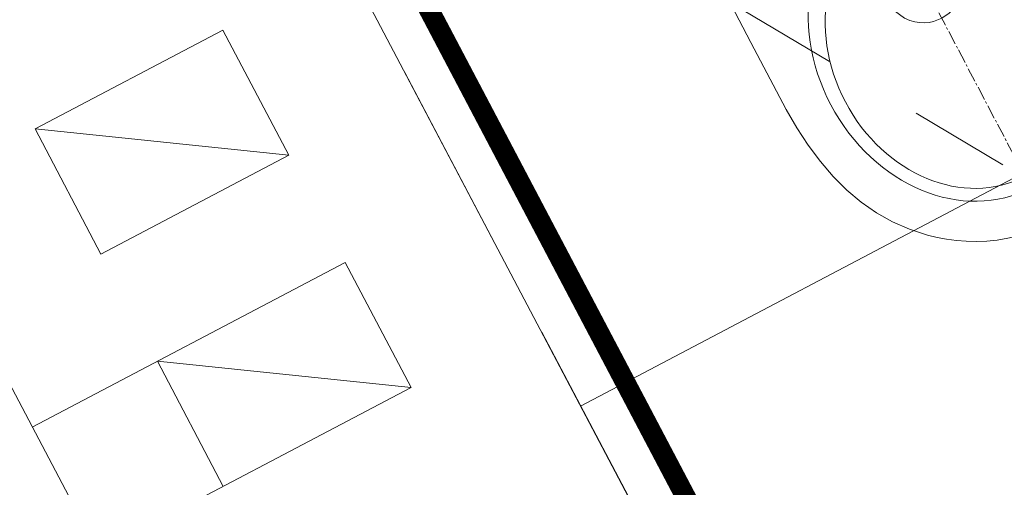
# Model space of a CAD drawing. Header units: metres. Extents: x 7408630 to 7411134, y 5569633 to 5570339.
# Tile 43 of 76: x 7410489.717 to 7410490.691, y 5569903.347 to 5569903.81. Entities that reach past the tile are written whole.
import ezdxf
from ezdxf.enums import TextEntityAlignment as Align

# ---------------------------------------------------------------- set-up
doc = ezdxf.new("R2010")
doc.units = ezdxf.units.M
doc.header["$MEASUREMENT"] = 0
doc.linetypes.add('HIDDEN', pattern=[9.524999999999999, 6.35, -3.175])
doc.linetypes.add('HIDDEN2', pattern=[4.762499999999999, 3.175, -1.5875])
doc.layers.add('0-wypos-sanitarne', color=1, linetype='Continuous')
for name, color, linetype, lineweight in [('1_POSADZKA PODZIAŁY', 151, 'Continuous', 0), ('1_POSADZKI COKOŁY', 170, 'Continuous', 0), ('Istn-sciany', 3, 'Continuous', 20), ('Istn-went', 5, 'Continuous', 13), ('Istn-widok', 1, 'Continuous', 15), ('OPIS POM NOWE', 140, 'Continuous', 5), ('Opis_pom', 9, 'Continuous', 18)]:
    doc.layers.add(name, color=color, linetype=linetype, lineweight=lineweight)
doc.layers.add('Wyburzenia', color=7, linetype='Continuous', lineweight=13, true_color=0xb0b0b0)
doc.styles.add('ARIAL', font='tahoma.ttf')

# ---------------------------------------------------------------- blocks, each defined once
blk = doc.blocks.new('A$C6ce7c513')
at = {"lineweight": 0}
for points in [[(-0.1754760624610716, -0.0004892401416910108), (-0.1764615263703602, -0.04093882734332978), (-0.1772023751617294, -0.08064406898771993), (-0.1776951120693, -0.1198565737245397), (-0.1779397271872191, -0.1583317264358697), (-0.1781878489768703, -0.2340449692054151), (-0.1781878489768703, -0.3090208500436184), (-0.1774470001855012, -0.3302293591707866), (-0.1754760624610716, -0.3507005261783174), (-0.1725161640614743, -0.3704308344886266), (-0.1680745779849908, -0.3894202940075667), (-0.1624028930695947, -0.4076724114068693), (-0.1552530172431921, -0.4249355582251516), (-0.1468660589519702, -0.4412132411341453), (-0.1370009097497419, -0.4567500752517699), (-0.1254094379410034, -0.4710533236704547), (-0.1123397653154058, -0.4843711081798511), (-0.1051863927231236, -0.4907836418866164), (-0.09778839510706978, -0.4967034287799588), (-0.08964955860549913, -0.5023751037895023), (-0.0812626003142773, -0.507554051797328), (-0.07238641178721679, -0.512488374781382), (-0.0632586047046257, -0.5169264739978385), (-0.05364156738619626, -0.5208718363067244), (-0.04352829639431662, -0.5240798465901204), (-0.03317040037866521, -0.5267916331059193), (-0.02256789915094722, -0.5287660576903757), (-0.01146915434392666, -0.5299996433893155), (-0.0001223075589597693, -0.5304923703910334), (0.01146916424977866, -0.5299996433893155), (0.02256789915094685, -0.5287660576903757), (0.03317041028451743, -0.5267916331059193), (0.04352829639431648, -0.5240798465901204), (0.0536415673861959, -0.5208718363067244), (0.06325861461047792, -0.5169264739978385), (0.07238641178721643, -0.512488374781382), (0.08126261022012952, -0.507554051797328), (0.08964955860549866, -0.5023751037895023), (0.09778840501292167, -0.4967034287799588), (0.1051863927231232, -0.4907836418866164), (0.1123397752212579, -0.4843711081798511), (0.125409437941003, -0.4710533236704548), (0.1370009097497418, -0.45675007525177), (0.1468660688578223, -0.4412132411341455), (0.1552530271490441, -0.4249355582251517), (0.1624029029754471, -0.4076724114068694), (0.1680745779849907, -0.3894202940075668), (0.1722680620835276, -0.3704308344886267), (0.1754760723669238, -0.3507005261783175), (0.1774470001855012, -0.3302293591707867), (0.1781878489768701, -0.3090208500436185), (0.1781878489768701, -0.2340449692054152), (0.1779397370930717, -0.1583317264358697), (0.1774470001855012, -0.1198565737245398), (0.1769542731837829, -0.08064406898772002), (0.1764615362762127, -0.04093882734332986), (0.1754760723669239, -0.0004892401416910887)], [(-0.1754760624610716, -0.0004899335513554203), (0.1754725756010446, -0.0004899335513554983)]]:
    blk.add_lwpolyline(points, dxfattribs=at)
blk.add_lwpolyline([(-0.04451725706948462, -0.2098765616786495), (-0.04427263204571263, -0.2066720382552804), (-0.04279094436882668, -0.2037121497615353), (-0.04082000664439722, -0.2012449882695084), (-0.03835284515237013, -0.1995186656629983), (-0.02898042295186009, -0.1960660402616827), (-0.01936337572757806, -0.193354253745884), (-0.009742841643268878, -0.1918725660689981), (-0.0001258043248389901, -0.1913798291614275), (0.009739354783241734, -0.1918725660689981), (0.0193598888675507, -0.193354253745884), (0.02897693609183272, -0.1960660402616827), (0.03834935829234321, -0.1995186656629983), (0.04081651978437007, -0.2012449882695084), (0.04278744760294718, -0.2037121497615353), (0.04402103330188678, -0.2066720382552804), (0.04451377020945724, -0.2098765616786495), (0.04451377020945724, -0.2234424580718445), (0.04402103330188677, -0.2357712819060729), (0.04303556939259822, -0.2466254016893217), (0.04180198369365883, -0.2562424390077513), (0.0403202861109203, -0.2646293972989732), (0.03810123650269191, -0.2720273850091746), (0.03538945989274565, -0.2781917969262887), (0.03242956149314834, -0.2836188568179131), (0.0289769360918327, -0.2880569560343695), (0.02527618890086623, -0.2915095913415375), (0.02133082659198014, -0.2944694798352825), (0.01713735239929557, -0.2969366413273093), (0.01294386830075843, -0.2986629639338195), (0.008753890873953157, -0.2998965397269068), (-0.0001258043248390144, -0.3008820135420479), (-0.008757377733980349, -0.2998965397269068), (-0.01295085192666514, -0.2986629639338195), (-0.01738895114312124, -0.2969366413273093), (-0.02133431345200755, -0.2944694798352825), (-0.02528317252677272, -0.2915095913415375), (-0.02898042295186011, -0.2880569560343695), (-0.03243304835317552, -0.2836188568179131), (-0.03539294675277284, -0.2781917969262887), (-0.03810473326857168, -0.2720273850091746), (-0.04032726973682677, -0.2646293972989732), (-0.04205358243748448, -0.2562424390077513), (-0.04328716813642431, -0.2466254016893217), (-0.04402452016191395, -0.2357712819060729), (-0.04451725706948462, -0.2234424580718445)], close=True, dxfattribs=at)
for centre in [(-0.07744129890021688, -0.1004984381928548), (0.0774378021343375, -0.1004984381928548)]:
    blk.add_circle(centre, 0.007522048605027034, dxfattribs=at)
for centre, major_axis, ratio in [((-3.486860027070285e-06, -0.3255449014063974), (-3.663605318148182e-17, -0.1649941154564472), 0.8303379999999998), ((-1.743430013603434e-06, -0.3297383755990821), (-3.285718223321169e-17, -0.1479755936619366), 0.8308399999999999)]:
    blk.add_ellipse(centre, major_axis=major_axis, ratio=ratio, start_param=0, end_param=6.283185, dxfattribs=at)
at = {"layer": 'DEFPOINTS', "lineweight": 0}
for points in [[(0, 0), (-5.421010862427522e-19, -0.002463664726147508)], [(-1.029992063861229e-18, -0.004686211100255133), (-4.092863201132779e-18, -0.01849673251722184)], [(-4.607859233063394e-18, -0.02071578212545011), (-5.149960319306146e-18, -0.02318294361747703)], [(-5.637851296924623e-18, -0.0254019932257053), (-8.700722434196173e-18, -0.0392125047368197)], [(-9.18861341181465e-18, -0.04143155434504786), (-9.75781955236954e-18, -0.04389871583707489)], [(-1.024571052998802e-17, -0.04611776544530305), (-1.330858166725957e-17, -0.05992828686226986)], [(-1.385068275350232e-17, -0.06239544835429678), (-1.43385737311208e-17, -0.06461449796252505)], [(-1.482646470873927e-17, -0.06683354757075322), (-1.791644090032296e-17, -0.08064406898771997)], [(-0.07756534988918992, -0.08557489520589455), (-0.07756534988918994, -0.09716636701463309)], [(-1.845854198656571e-17, -0.08311123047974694), (-1.894643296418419e-17, -0.08533028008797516)], [(-1.943432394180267e-17, -0.08755281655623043), (-2.249719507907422e-17, -0.1013633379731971)], [(0.07756186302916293, -0.08557489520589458), (0.07756186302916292, -0.09716636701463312)], [(-0.08101798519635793, -0.1006189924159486), (-0.09260945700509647, -0.1006189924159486)], [(-0.07633177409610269, -0.1006189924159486), (-0.07855082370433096, -0.1006189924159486)], [(-0.07756534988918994, -0.09938541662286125), (-0.07756534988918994, -0.1016044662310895)], [(-0.07756534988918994, -0.1040751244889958), (-0.07756534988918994, -0.1156665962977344)], [(-0.06252125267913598, -0.1006189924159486), (-0.07411272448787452, -0.1006189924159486)], [(-2.303929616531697e-17, -0.1038270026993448), (-2.355429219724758e-17, -0.1060495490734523)], [(0.06251776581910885, -0.1006189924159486), (0.07410923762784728, -0.1006189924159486)], [(0.07632828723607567, -0.1006189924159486), (0.07854732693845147, -0.1006189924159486)], [(0.07756186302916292, -0.09938541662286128), (0.07756186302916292, -0.1016044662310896)], [(0.07756186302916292, -0.1040751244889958), (0.07756186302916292, -0.1156665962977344)], [(0.08101449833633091, -0.1006189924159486), (0.09235784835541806, -0.1006189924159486)], [(-2.404218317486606e-17, -0.1082685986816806), (-2.710505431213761e-17, -0.1220791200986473)], [(-2.764715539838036e-17, -0.1245462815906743), (-2.813504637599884e-17, -0.1267653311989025)], [(-2.865004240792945e-17, -0.1289843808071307), (-3.176712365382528e-17, -0.1430430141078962)], [(-3.225501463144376e-17, -0.1452620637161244), (-3.274290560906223e-17, -0.1474811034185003)], [(-3.328500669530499e-17, -0.1499482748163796), (-3.634787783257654e-17, -0.163758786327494)], [(-3.686287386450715e-17, -0.1659778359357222), (-3.735076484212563e-17, -0.1681968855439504)], [(-3.789286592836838e-17, -0.1706640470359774), (-4.095573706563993e-17, -0.1844745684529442)], [(-4.144362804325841e-17, -0.1866936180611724), (-4.195862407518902e-17, -0.18891616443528)], [(-4.250072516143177e-17, -0.1913798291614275), (-4.556359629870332e-17, -0.2051938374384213)], [(-4.60514872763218e-17, -0.2074128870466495), (-4.659358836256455e-17, -0.2098765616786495)], [(-4.708147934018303e-17, -0.2120990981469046), (-5.017145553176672e-17, -0.2259096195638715)], [(-5.065934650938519e-17, -0.2281286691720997), (-5.120144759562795e-17, -0.2305958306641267)], [(-5.168933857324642e-17, -0.2328148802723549), (-5.475220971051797e-17, -0.2466254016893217)], [(-5.524010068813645e-17, -0.2488444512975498), (-5.580930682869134e-17, -0.2513116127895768)], [(-5.629719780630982e-17, -0.2535306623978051), (-5.936006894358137e-17, -0.2673411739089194)], [(-5.984795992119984e-17, -0.2695602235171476), (-6.03900610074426e-17, -0.2720273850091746)], [(-6.090505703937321e-17, -0.2742464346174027), (-6.396792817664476e-17, -0.2880604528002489)], [(-6.451002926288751e-17, -0.2905241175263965), (-6.499792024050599e-17, -0.2927431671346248)], [(-6.548581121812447e-17, -0.2949657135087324), (-6.854868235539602e-17, -0.3087762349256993)], [(-6.911788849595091e-17, -0.3112433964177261), (-6.960577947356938e-17, -0.3134624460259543)], [(-7.009367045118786e-17, -0.3156814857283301), (-7.315654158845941e-17, -0.3294920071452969)], [(-7.369864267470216e-17, -0.3319591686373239), (-7.418653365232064e-17, -0.3341782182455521)], [(-7.470152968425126e-17, -0.3363972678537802), (-7.781861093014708e-17, -0.3504559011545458)], [(-7.830650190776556e-17, -0.352674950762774), (-7.879439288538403e-17, -0.3548940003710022)], [(-7.933649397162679e-17, -0.3573611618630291), (-8.242647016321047e-17, -0.3711716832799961)], [(-8.291436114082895e-17, -0.3733907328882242), (-8.340225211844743e-17, -0.3756097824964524)], [(-8.394435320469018e-17, -0.3780769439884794), (-8.700722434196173e-17, -0.3918874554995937)], [(-8.749511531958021e-17, -0.3941100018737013), (-8.801011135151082e-17, -0.3963290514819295)], [(-8.855221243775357e-17, -0.398792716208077), (-9.161508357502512e-17, -0.4126067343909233)], [(-9.21029745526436e-17, -0.4148257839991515), (-9.259086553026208e-17, -0.4170448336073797)], [(-9.316007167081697e-17, -0.4195119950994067), (-9.622294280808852e-17, -0.4333225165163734)], [(-9.6710833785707e-17, -0.4355415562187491), (-9.725293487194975e-17, -0.4380087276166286)], [(-9.774082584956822e-17, -0.4402277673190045), (-1.008036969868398e-16, -0.4540382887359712)], [(-1.013186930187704e-16, -0.4562573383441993), (-1.018607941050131e-16, -0.4587244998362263)], [(-1.023486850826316e-16, -0.4609435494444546), (-1.054115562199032e-16, -0.4747540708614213)], [(-1.058994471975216e-16, -0.4769731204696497), (-1.064415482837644e-16, -0.4794402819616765)], [(-1.06956544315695e-16, -0.4816593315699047), (-1.100194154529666e-16, -0.4954733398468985)], [(-1.105615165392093e-16, -0.4979370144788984), (-1.110494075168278e-16, -0.5001560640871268)], [(-1.115372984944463e-16, -0.5023786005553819), (-1.1462727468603e-16, -0.5161891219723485)], [(-1.151693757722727e-16, -0.5186562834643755), (-1.156572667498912e-16, -0.5208753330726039)], [(-1.161451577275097e-16, -0.5230943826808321), (-1.192080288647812e-16, -0.5369049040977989)], [(-1.19750129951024e-16, -0.5393720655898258), (-1.202651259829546e-16, -0.5415911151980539)], [(-1.207530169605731e-16, -0.5438101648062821), (-1.239243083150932e-16, -0.558113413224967)]]:
    blk.add_lwpolyline(points, dxfattribs=at)
blk = doc.blocks.new('A$C142d3faa')
at = {"layer": '1_POSADZKA PODZIAŁY'}
h = blk.add_hatch(dxfattribs=at)
h.set_pattern_fill('_USER', color=256, scale=80, double=1, pattern_type=0)
h.set_pattern_definition([(0, (-58931.34199039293, 199163.1944934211), (0, 80), []), (90, (-58931.34199039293, 199163.1944934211), (-80, 4.898587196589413e-15), [])])
h.paths.add_polyline_path([(28.22535916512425, 1045.606190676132), (175.2253591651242, 1045.606190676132), (175.2253591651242, 1273.606190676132), (408.2253591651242, 1273.606190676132), (408.2253591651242, 1588.606190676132), (65.22535916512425, 1588.606190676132), (65.22535916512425, 1464.606190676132), (38.22535945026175, 1464.606190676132), (38.22535945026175, 1191.606190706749), (63.22535916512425, 1191.606190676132), (63.22535915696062, 1179.606190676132), (27.22535916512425, 1179.606190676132)])
at = {"layer": '1_POSADZKI COKOŁY', "color": 180, "true_color": 0x3022f7, "const_width": 2}
blk.add_lwpolyline([(33.22535916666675, 1050.606190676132), (170.2253591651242, 1050.606190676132), (170.2253591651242, 1278.606266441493), (414.2253591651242, 1278.602569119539), (414.2253591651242, 1583.606190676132), (70.22535918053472, 1583.606190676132), (70.22535956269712, 1459.606190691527), (43.22535944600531, 1459.60619060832), (43.22535922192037, 1196.606190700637), (68.22535916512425, 1196.60619067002), (68.22535916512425, 1174.606190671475), (33.22535920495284, 1174.606190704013)], close=True, dxfattribs=at)
at = {"layer": 'Istn-sciany'}
for points in [[(65.22535916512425, 1464.606190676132), (16.22535916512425, 1464.606190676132), (16.22535916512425, 1588.606190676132)], [(65.22535916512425, 1464.606190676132), (65.22535916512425, 1588.606190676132)]]:
    blk.add_lwpolyline(points, dxfattribs=at)
at = {"layer": 'Istn-went'}
for points in [[(51.22535916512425, 1556.606190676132), (51.22535916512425, 1570.606190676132), (30.22535916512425, 1570.606190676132), (30.22535916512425, 1556.606190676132)], [(51.22535916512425, 1570.606190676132), (30.22535916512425, 1570.606190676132)], [(51.22535916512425, 1556.606190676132), (30.22535916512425, 1570.606190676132)], [(51.22535916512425, 1556.606190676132), (30.22535916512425, 1556.606190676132)], [(51.22535916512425, 1544.606190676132), (16.22535916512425, 1544.606190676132)], [(30.22535916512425, 1544.606190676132), (30.22535916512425, 1530.606190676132)], [(51.22535916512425, 1530.606190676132), (30.22535916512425, 1544.606190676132)], [(51.22535916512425, 1530.606190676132), (51.22535916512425, 1544.606190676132)], [(51.22535916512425, 1530.606190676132), (16.22535916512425, 1530.606190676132)]]:
    blk.add_lwpolyline(points, dxfattribs=at)
at = {"layer": 'Istn-widok', "linetype": 'HIDDEN', "ltscale": 3}
blk.add_lwpolyline([(65.22535954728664, 1045.606190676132), (65.22535954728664, 1588.606190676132)], dxfattribs=at)
at = {"layer": 'Wyburzenia', "linetype": 'HIDDEN2', "ltscale": 3}
blk.add_lwpolyline([(134.1685709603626, 1488.705786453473), (91.41235084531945, 1558.696301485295)], dxfattribs=at)
at = {"layer": '0-wypos-sanitarne', "xscale": -100, "yscale": 100, "zscale": 100}
blk.add_blockref('A$C6ce7c513', (114.7253593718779, 1568.606190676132), dxfattribs=at)
at = {"layer": 'OPIS POM NOWE', "style": 'ARIAL'}
for tag, p in [('E1,4', (2085.453509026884, 1677.902724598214)), ('E1,4', (2642.565068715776, 1467.098580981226)), ('E1,4', (2887.554946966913, 1334.669140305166)), ('E1,1', (2346.15172770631, 945.3069204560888)), ('E1,2', (2380.289767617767, 731.4605824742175)), ('E1,4', (3248.926969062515, 423.5622677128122)), ('E1,3', (2269.290473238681, 389.8474601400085)), ('E1,5', (4145.396889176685, -41.41678165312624))]:
    blk.add_attdef(tag, text='', height=23.936, dxfattribs=at).set_placement(p, align=Align.MIDDLE_CENTER)
at = {"layer": 'Opis_pom', "ltscale": 0.7, "style": 'ARIAL'}
for tag, p in [('B1,18', (784.175454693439, 4749.376909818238)), ('B1,21', (1474.160621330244, 4744.552251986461)), ('B1/17', (593.1950013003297, 4721.360037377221)), ('1,23', (2643.879736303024, 4721.360037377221)), ('1,22', (2015.997302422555, 4715.619925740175)), ('A1,1', (-123.2752701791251, 4710.792713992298)), ('B1,1', (2964.213888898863, 4687.194759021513)), ('B1,19', (983.4770436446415, 4684.250472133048)), ('A1,6', (-365.3793687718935, 4657.226791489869)), ('A1,16', (198.2072643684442, 4631.436355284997)), ('B1,20', (1267.194878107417, 4624.632454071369)), ('B1,3', (3298.013043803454, 4567.235815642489)), ('B1,4', (4545.109849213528, 4480.622250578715)), ('A1,5', (-782.1155021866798, 4446.932694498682)), ('A1,2', (-186.9193724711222, 4425.112318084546)), ('A1,15', (198.2072643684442, 4391.000839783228)), ('B1,2', (2872.012077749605, 4302.459186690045)), ('A1,3', (-121.2895641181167, 4150.905633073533)), ('B1,8', (2427.383192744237, 4053.123158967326)), ('B1,6', (4754.926236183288, 3940.334623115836)), ('A1,4', (-837.6792277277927, 3920.772192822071)), ('B1,14', (401.2060605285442, 3890.998977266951)), ('B1,13', (1255.283140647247, 3857.264790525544)), ('B1,5', (4487.887436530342, 3854.524062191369)), ('B1,10', (1961.599271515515, 3852.276071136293)), ('B1,9', (2126.781835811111, 3827.246892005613)), ('B1,7', (3203.179523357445, 3799.68363001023)), ('B1,11', (2118.658790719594, 3658.838670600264)), ('B1,12', (1949.477289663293, 3633.257187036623)), ('C1,2', (2894.604733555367, 3427.283363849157)), ('C1,3', (2160.246723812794, 3198.455877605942)), ('C1,1', (3129.25555325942, 2706.44898945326)), ('C1,4', (2077.339235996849, 2485.413103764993)), ('C1,5', (2131.383208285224, 2180.309788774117)), ('C1,10', (3196.043433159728, 2172.920878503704)), ('C1,9', (3215.995519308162, 1907.634199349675)), ('C1,6', (2168.073843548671, 1819.58528353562)), ('D0,18', (1348.653176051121, 1483.781635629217)), ('C1,8', (2890.195548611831, 1472.29709332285)), ('C1,7', (2247.746238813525, 1432.404889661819)), ('D,03', (680.1466722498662, 1361.206844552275)), ('D0,15', (1769.826019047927, 1360.285680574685)), ('D,07', (301.6534830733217, 1339.208595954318)), ('D0,6', (-189.623502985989, 1299.117330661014)), ('D0,8', (-573.6059719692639, 1280.794415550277)), ('D0,2', (1011.718833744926, 1184.667071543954)), ('D0,4', (520.2942003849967, 1181.603761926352)), ('D0,14', (1790.011409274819, 1156.002015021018)), ('D,05', (264.3299696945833, 1077.697489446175)), ('D0,13', (1760.78024321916, 974.2700197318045)), ('D0,09', (-770.0709432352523, 944.5551283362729)), ('D0,1', (999.9887503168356, 928.6062601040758)), ('D0,10', (-751.0723892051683, 564.5580135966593)), ('D0,11', (-751.0723892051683, 336.7382673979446)), ('D0,12', (198.7439030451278, 306.3970252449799))]:
    blk.add_attdef(tag, text='', height=11.968, dxfattribs=at).set_placement(p, align=Align.MIDDLE_CENTER)

msp = doc.modelspace()

# ---------------------------------------------------------------- block references
at = {"xscale": 0.01, "yscale": 0.01, "zscale": 0.01, "rotation": 27.75854060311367}
msp.add_blockref('A$C142d3faa', (7410496.779402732, 5569889.662845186), dxfattribs=at)

doc.saveas('drawing.dxf')
